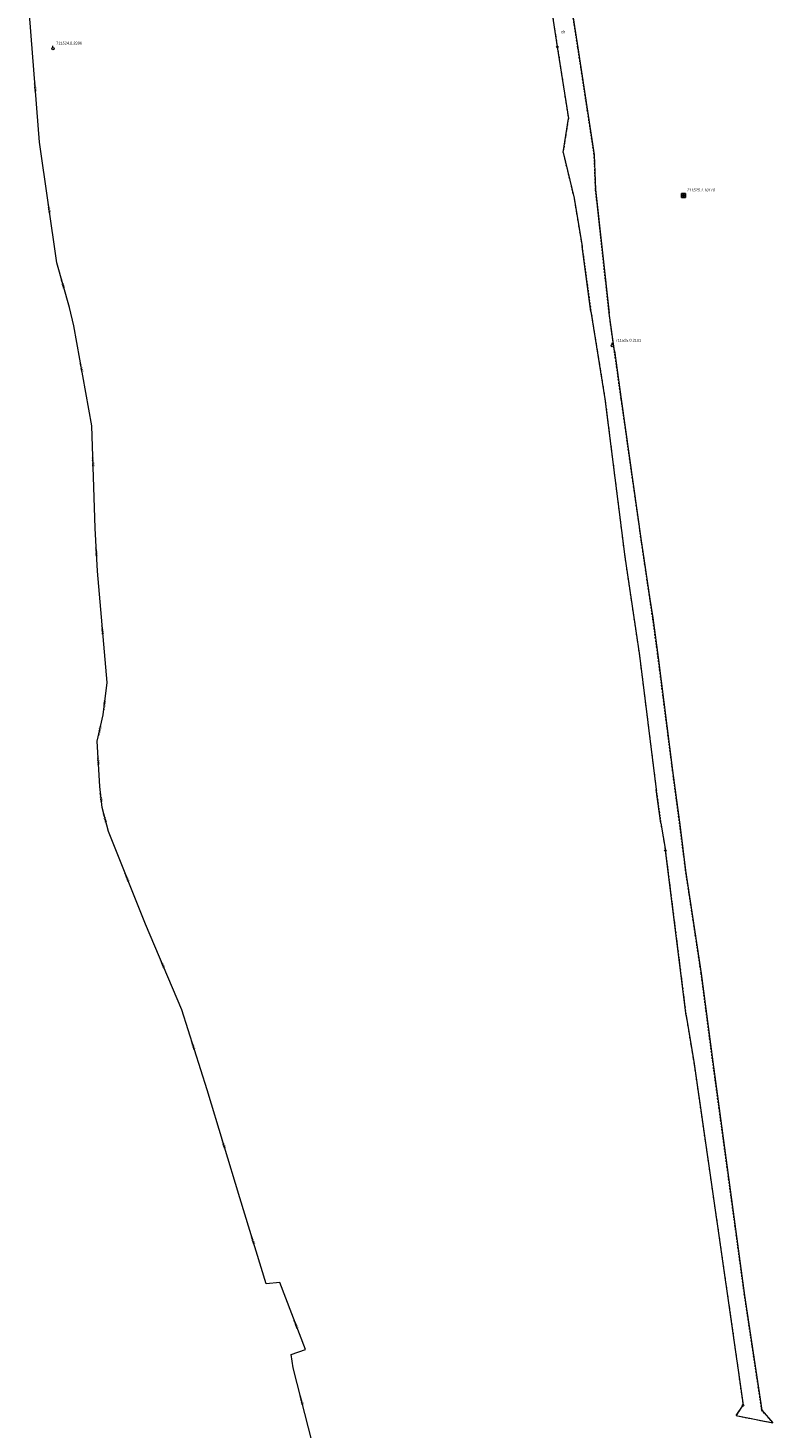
# Model space of a CAD drawing. Header units: metres. Extents: x 7527663 to 7537587, y 5492976 to 5503267.
# Tile 56 of 256: x 7531939 to 7532177, y 5498448 to 5498894. Entities that reach past the tile are written whole.
import ezdxf
from ezdxf.enums import TextEntityAlignment as Align

# ---------------------------------------------------------------- set-up
doc = ezdxf.new("R2010")
doc.units = ezdxf.units.M
doc.linetypes.add('219-500', pattern=[0])
doc.linetypes.add('egug-500', pattern=[1, 0.5, -0.5])
doc.layers.get('0').update_dxf_attribs({"color": 2, "lineweight": 5})
doc.styles.get("Standard").update_dxf_attribs({"font": 'Working1250', "width": 0.75})

# ---------------------------------------------------------------- blocks, each defined once
blk = doc.blocks.new('203')
at = {"linetype": 'Continuous', "lineweight": 0}
h = blk.add_hatch(color=0, dxfattribs=at)
edge = h.paths.add_edge_path()
edge.add_arc((0, 0), 0.045, 0, 360)
blk = doc.blocks.new('202')
at = {"color": 0, "linetype": 'Continuous', "lineweight": 0}
blk.add_circle((0, 0), 0.25, dxfattribs=at)
blk = doc.blocks.new('OSSP')
at = {"color": 0}
for p, q in [((-0.626, 0.625), (-0.626, -0.625)), ((-0.626, 0.625), (-0.626, -0.625)), ((0.624, 0.625), (-0.626, 0.625)), ((0.624, 0.625), (-0.626, 0.625)), ((0.3, 0), (-0.3, 0)), ((0.3, 0), (-0.3, 0)), ((0, -0.3), (0, 0.3)), ((0, -0.3), (0, 0.3)), ((0.624, -0.625), (0.624, 0.625)), ((0.624, -0.625), (0.624, 0.625)), ((-0.626, -0.625), (0.624, -0.625)), ((-0.626, -0.625), (0.624, -0.625))]:
    blk.add_line(p, q, dxfattribs=at)
blk = doc.blocks.new('131')
at = {"color": 0, "linetype": 'Continuous', "lineweight": 13}
blk.add_line((0, 0.375), (0, 0.875), dxfattribs=at)
blk.add_circle((0, 0), 0.375, dxfattribs=at)

msp = doc.modelspace()

# ---------------------------------------------------------------- linework, layer by layer
at = {"layer": '218-kontur użytku gruntowego', "color": 7, "linetype": 'egug-500', "lineweight": 18, "flags": 128}
for points in [[(7532114.54, 5498888.07), (7532108.44, 5498927.16)], [(7532103.63, 5498916.46), (7532107.99, 5498888.34)], [(7532107.99, 5498888.34), (7532111.51, 5498865.57)], [(7532119.74, 5498853.93), (7532114.54, 5498888.07)], [(7532111.51, 5498865.57), (7532109.81, 5498854.62)], [(7532109.81, 5498854.62), (7532113.31, 5498840.15)], [(7532120.19, 5498842.85), (7532119.74, 5498853.93)], [(7532113.31, 5498840.15), (7532115.89, 5498824.64)], [(7532124.5, 5498803.36), (7532120.19, 5498842.85)], [(7532115.89, 5498824.64), (7532118.71, 5498803.97)], [(7532118.71, 5498803.97), (7532123.19, 5498776.01)], [(7532126.18, 5498791.33), (7532124.5, 5498803.36)], [(7532128.37, 5498775.94), (7532126.18, 5498791.33)], [(7532123.19, 5498776.01), (7532129.51, 5498725.63)], [(7532134.79, 5498730.74), (7532128.37, 5498775.94)], [(7532135.3, 5498727.18), (7532134.79, 5498730.74)], [(7532129.51, 5498725.63), (7532134.19, 5498694.13)], [(7532137.54, 5498712.09), (7532135.3, 5498727.18)], [(7532138.41, 5498706.16), (7532137.54, 5498712.09)], [(7532140.13, 5498693.52), (7532138.41, 5498706.16)], [(7532134.19, 5498694.13), (7532136.16, 5498678.39)], [(7532144.75, 5498657.41), (7532140.13, 5498693.52)], [(7532136.16, 5498678.39), (7532139.54, 5498651.41)], [(7532147.15, 5498639.4), (7532144.75, 5498657.41)], [(7532139.54, 5498651.41), (7532141.01, 5498640.65)], [(7532141.01, 5498640.65), (7532142.47, 5498631.93)], [(7532148.92, 5498625.51), (7532147.15, 5498639.4)], [(7532142.47, 5498631.93), (7532149.07, 5498579.22)], [(7532153.88, 5498592.62), (7532148.92, 5498625.51)], [(7532157.57, 5498564.45), (7532153.88, 5498592.62)], [(7532149.07, 5498579.22), (7532151.6, 5498563.85)], [(7532151.6, 5498563.85), (7532161.3, 5498496.81)], [(7532167.71, 5498489.95), (7532157.57, 5498564.45)], [(7532161.3, 5498496.81), (7532163.28, 5498483.12)], [(7532173.23, 5498453.33), (7532167.71, 5498489.95)], [(7532163.28, 5498483.12), (7532167.25, 5498454.86)], [(7532167.25, 5498454.86), (7532165.02, 5498451.58)], [(7532165.02, 5498451.58), (7532176.76, 5498449.27)], [(7532176.76, 5498449.27), (7532173.23, 5498453.33)]]:
    msp.add_lwpolyline(points, dxfattribs=at)
at = {"layer": '219-działka ewidencyjna', "color": 3, "linetype": '219-500', "lineweight": 18, "flags": 128}
for points in [[(7532108.44, 5498927.16), (7532114.54, 5498888.07)], [(7532103.63, 5498916.46), (7532107.99, 5498888.34)], [(7532107.99, 5498888.34), (7532111.51, 5498865.57)], [(7532114.54, 5498888.07), (7532119.74, 5498853.93)], [(7532109.81, 5498854.62), (7532111.51, 5498865.57)], [(7532109.81, 5498854.62), (7532113.31, 5498840.15)], [(7532119.74, 5498853.93), (7532120.19, 5498842.85)], [(7532113.31, 5498840.15), (7532115.89, 5498824.64)], [(7532120.19, 5498842.85), (7532124.5, 5498803.36)], [(7532118.71, 5498803.97), (7532115.89, 5498824.64)], [(7532118.71, 5498803.97), (7532123.19, 5498776.01)], [(7532126.18, 5498791.33), (7532124.5, 5498803.36)], [(7532126.18, 5498791.33), (7532128.37, 5498775.94)], [(7532123.19, 5498776.01), (7532129.51, 5498725.63)], [(7532128.37, 5498775.94), (7532134.79, 5498730.74)], [(7532134.79, 5498730.74), (7532135.3, 5498727.18)], [(7532129.51, 5498725.63), (7532134.19, 5498694.13)], [(7532135.3, 5498727.18), (7532137.54, 5498712.09)], [(7532137.54, 5498712.09), (7532138.41, 5498706.16)], [(7532138.41, 5498706.16), (7532140.13, 5498693.52)], [(7532134.19, 5498694.13), (7532139.54, 5498651.41)], [(7532140.13, 5498693.52), (7532144.75, 5498657.41)], [(7532144.75, 5498657.41), (7532147.15, 5498639.4)], [(7532141.01, 5498640.65), (7532139.54, 5498651.41)], [(7532141.01, 5498640.65), (7532142.47, 5498631.93)], [(7532147.15, 5498639.4), (7532148.92, 5498625.51)], [(7532149.07, 5498579.22), (7532142.47, 5498631.93)], [(7532148.92, 5498625.51), (7532153.88, 5498592.62)], [(7532153.88, 5498592.62), (7532157.57, 5498564.45)], [(7532149.07, 5498579.22), (7532151.6, 5498563.85)], [(7532151.6, 5498563.85), (7532163.28, 5498483.12)], [(7532157.57, 5498564.45), (7532167.71, 5498489.95)], [(7532167.71, 5498489.95), (7532173.23, 5498453.33)], [(7532163.28, 5498483.12), (7532167.25, 5498454.86)], [(7532165.02, 5498451.58), (7532167.25, 5498454.86)], [(7532165.02, 5498451.58), (7532176.76, 5498449.27)], [(7532173.23, 5498453.33), (7532176.76, 5498449.27)]]:
    msp.add_lwpolyline(points, dxfattribs=at)
at = {"layer": 'przewód wodociągowy', "color": 7, "linetype": 'CONTINUOUS', "lineweight": 18, "flags": 128}
msp.add_lwpolyline([(7532029.88, 5498442.64), (7532023.74, 5498466.86), (7532023.05, 5498471.07), (7532027.66, 5498472.65), (7532019.41, 5498494.07), (7532015.12, 5498493.67), (7532006.65, 5498521.08), (7531996.23, 5498555.56), (7531988.17, 5498581.03), (7531976.61, 5498608.43), (7531964.74, 5498637.97), (7531962.72, 5498645.63), (7531962, 5498652.31), (7531961.19, 5498666.78), (7531963.03, 5498675.22), (7531964.3, 5498685.48), (7531961.25, 5498721.04), (7531960.47, 5498734.77), (7531959.49, 5498767.47), (7531953.7, 5498799.38), (7531952.34, 5498805.16), (7531948.29, 5498819.46), (7531942.81, 5498857.97), (7531939.09, 5498904.24)], dxfattribs=at)

# ---------------------------------------------------------------- block references
at = {"layer": '131-Punkt osnowy pomiarowej', "color": 7, "linetype": 'CONTINUOUS', "lineweight": 18}
for p in [(7531947.06, 5498887.85), (7532125.52, 5498793.03)]:
    msp.add_blockref('131', p, dxfattribs=at)
at = {"layer": '202-punkt graniczny', "color": 3, "linetype": 'CONTINUOUS', "lineweight": 18}
for p in [(7532107.99, 5498888.34), (7532142.47, 5498631.93), (7532167.25, 5498454.86)]:
    msp.add_blockref('202', p, dxfattribs=at)
at = {"layer": '203-punkt graniczny', "color": 3, "linetype": 'CONTINUOUS', "lineweight": 18}
for p in [(7532114.54, 5498888.07), (7532111.51, 5498865.57), (7532109.81, 5498854.62), (7532119.74, 5498853.93), (7532113.31, 5498840.15), (7532120.19, 5498842.85), (7532115.89, 5498824.64), (7532118.71, 5498803.97), (7532124.5, 5498803.36), (7532126.18, 5498791.33), (7532123.19, 5498776.01), (7532128.37, 5498775.94), (7532134.79, 5498730.74), (7532129.51, 5498725.63), (7532135.3, 5498727.18), (7532137.54, 5498712.09), (7532138.41, 5498706.16), (7532134.19, 5498694.13), (7532140.13, 5498693.52), (7532144.75, 5498657.41), (7532139.54, 5498651.41), (7532141.01, 5498640.65), (7532147.15, 5498639.4), (7532148.92, 5498625.51), (7532153.88, 5498592.62), (7532149.07, 5498579.22), (7532151.6, 5498563.85), (7532157.57, 5498564.45), (7532167.71, 5498489.95), (7532163.28, 5498483.12), (7532165.02, 5498451.58), (7532173.23, 5498453.33), (7532176.76, 5498449.27)]:
    msp.add_blockref('203', p, dxfattribs=at)
at = {"layer": 'Szczegółowa osnowa geodezyjna pozioma', "color": 7, "linetype": 'CONTINUOUS', "lineweight": 18}
msp.add_blockref('OSSP', (7532148.26, 5498840.96), dxfattribs=at)

# ---------------------------------------------------------------- texts
at = {"layer": '131-Punkt osnowy pomiarowej-Atr103', "color": 7, "width": 0.9}
for s, p in [('711524.0.2396', (7531948.06, 5498888.85)), ('711525.0.2101', (7532126.52, 5498794.03))]:
    msp.add_text(s, height=0.9, dxfattribs=at).set_placement(p, align=Align.BOTTOM_LEFT)
at = {"layer": '210-oznaczenie konturu użytku gruntowego', "color": 7, "linetype": 'CONTINUOUS', "lineweight": 18, "width": 0.79}
msp.add_text('dr', height=1, dxfattribs=at).set_placement((7532109.24, 5498892.71))
at = {"layer": 'przewód wodociągowy-Atr1', "color": 7, "width": 0.9}
for rotation, p in [(274.596, (7531941.4, 5498875.53)), (278.099, (7531945.83, 5498836.72)), (285.813, (7531950.2, 5498812.7)), (280.284, (7531956.12, 5498786.05)), (271.717, (7531959.84, 5498755.94)), (273.251, (7531960.9, 5498727.24)), (274.902, (7531962.85, 5498702.36)), (82.943, (7531963.41, 5498678.33)), (77.702, (7531961.92, 5498670.12)), (273.204, (7531961.53, 5498660.71)), (276.151, (7531962.37, 5498648.89)), (284.773, (7531963.58, 5498642.36)), (291.892, (7531970.61, 5498623.36)), (292.874, (7531981.94, 5498595.79)), (287.559, (7531991.72, 5498569.81)), (286.815, (7532001.45, 5498538.29)), (287.172, (7532010.8, 5498507.65)), (291.064, (7532024.54, 5498480.75)), (284.225, (7532026.39, 5498456.41))]:
    msp.add_text('wo125', height=0.75, rotation=rotation, dxfattribs=at).set_placement(p, align=Align.MIDDLE_CENTER)
at = {"layer": 'Szczegółowa osnowa geodezyjna pozioma-Atr103', "color": 7, "oblique": 15, "width": 0.9}
msp.add_text('711525.1.10110', height=0.9, dxfattribs=at).set_placement((7532149.26, 5498841.96), align=Align.BOTTOM_LEFT)

doc.saveas('drawing.dxf')
